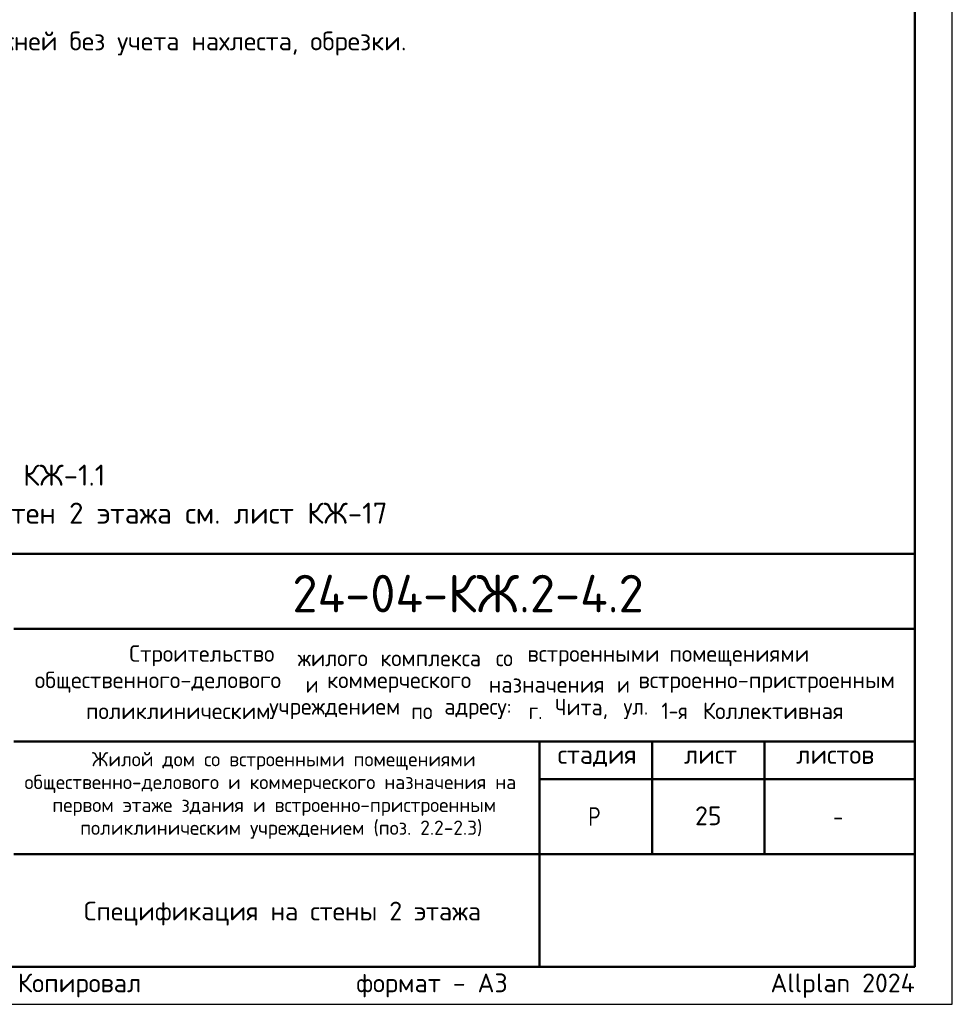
# Model space of a CAD drawing. Header units: millimetres. Extents: x 0 to 50400, y 0 to 35640.
# Tile 3 of 4: x 35493 to 50400, y 0 to 15734. Entities that reach past the tile are written whole.
import ezdxf

# ---------------------------------------------------------------- set-up
doc = ezdxf.new("R2010")
doc.units = ezdxf.units.MM
doc.layers.add('Standard', color=7, linetype='Continuous', lineweight=25)
doc.layers.add('Надписи', color=7, linetype='Continuous', lineweight=25)
doc.styles.add('ISOCPEUR', font='txt')

msp = doc.modelspace()

# ---------------------------------------------------------------- linework, layer by layer
at = {"layer": 'Standard', "color": 7, "linetype": 'Continuous', "lineweight": 50, "transparency": 33554687}
for p, q in [((27600, 7200), (49800, 7200)), ((35400, 6000), (49800, 6000)), ((35400, 4200), (49800, 4200)), ((43800, 2400), (43800, 4200)), ((45600, 2400), (45600, 4200)), ((47400, 2400), (47400, 4200)), ((43800, 3600), (49800, 3600)), ((35400, 2400), (49800, 2400)), ((43800, 600), (43800, 2400)), ((43800, 600), (43800, 2400))]:
    msp.add_line(p, q, dxfattribs=at)
at = {"layer": 'Standard', "color": 7, "linetype": 'Continuous', "lineweight": 25, "transparency": 33554687}
for p, q in [((49800, 600), (49800, 7200)), ((27600, 600), (49800, 600)), ((27600, 600), (49800, 600)), ((27600, 600), (49800, 600))]:
    msp.add_line(p, q, dxfattribs=at)
msp.add_lwpolyline([(0, 0), (50400, 0), (50400, 35640), (0, 35640), (0, 0)], close=True, dxfattribs=at)
at = {"layer": 'Standard', "color": 7, "linetype": 'Continuous', "lineweight": 13, "transparency": 33554687}
msp.add_lwpolyline([(50400, 35640), (0, 35640), (0, 0), (50400, 0), (50400, 35640)], dxfattribs=at)
at = {"layer": 'Standard', "color": 7, "linetype": 'Continuous', "lineweight": 50, "transparency": 33554687}
msp.add_lwpolyline([(2400, 35040), (49800, 35040), (49800, 600), (2400, 600), (2400, 35040)], close=True, dxfattribs=at)
at = {"layer": 'Standard', "color": 7, "linetype": 'Continuous', "lineweight": 25, "transparency": 33554687}
msp.add_lwpolyline([(49800, 7200), (27600, 7200), (27600, 600), (49800, 600), (49800, 7200)], dxfattribs=at)

# ---------------------------------------------------------------- texts
at = {"layer": 'Standard', "color": 7, "linetype": 'Continuous', "lineweight": 25, "transparency": 33554687, "style": 'ISOCPEUR'}
for s, insert, char_height, width, attachment_point in [('\\W1.00;* - в спецификации дана длина стержней без учета нахлеста, обрезки.', (27736, 15162), 300, 14167.2, 7), ('\\W0.98;Строительство ', (37245, 5402), 264, 2820.83, 7), ('\\W0.96;жилого ', (39937, 5402), 264, 1446.12, 7), ('\\W0.97;комплекса ', (41257, 5402), 264, 1975.29, 7), ('\\W0.90;со ', (43105, 5402), 264, 620.97, 7), ('\\W0.98;встроенными ', (43607, 5402), 264, 2398.16, 7), ('\\W0.98;помещениями', (45877, 5402), 264, 2292.21, 7), ('\\W0.99;общественного-делового ', (35733, 4980), 264, 4457.19, 7), ('\\W0.87;и ', (40063, 4980), 264, 457.48, 7), ('\\W0.98;коммерческого ', (40406, 4980), 264, 2714.91, 7), ('\\W0.97;назначения ', (42993, 4980), 264, 2173.24, 7), ('\\W0.87;и ', (45039, 4980), 264, 457.46, 7), ('\\W0.99;встроенно-пристроенным', (45382, 4980), 264, 4298.92, 7), ('\\W0.98;поликлиническим ', (36552, 4557), 264, 3058.06, 7), ('\\W0.98;учреждением ', (39482, 4557), 264, 2397.9, 7), ('\\W0.91;по ', (41752, 4557), 264, 647.69, 7), ('\\W0.96;адресу: ', (42280, 4557), 264, 1472.67, 7), ('\\W0.89;г. ', (43627, 4557), 264, 539.49, 7), ('\\W0.95;Чита, ', (44049, 4557), 264, 1221.07, 7), ('\\W0.92;ул. ', (45145, 4557), 264, 728.23, 7), ('\\W0.86;1-я ', (45752, 4557), 264, 773.52, 7), ('\\W0.98;Коллективная', (46412, 4557), 264, 2450.61, 7), ('\\W0.99;стадия    лист     листов', (44091, 3795), 300, 5247.11, 7), ('\\W0.80;Р', (44580, 2850), 300, 359.84, 7), ('\\W0.78;-', (48495, 2850), 300, 326.39, 7), ('\\A1;{\\fISOCPEUR|i0|b0;\\H300.000000;\\W1.000000;\\C7;Спецификация на стены 2 этажа}\\P', (39693, 1640), 300, 6538.6, 2)]:
    msp.add_mtext(s, dxfattribs=dict(at, insert=insert, char_height=char_height, width=width, attachment_point=attachment_point))
at = {"layer": 'Standard', "color": 7, "linetype": 'Continuous', "lineweight": 13, "transparency": 33554687, "insert": (27600, 8624), "char_height": 336, "width": 13966.68, "attachment_point": 1, "line_spacing_factor": 1.084337}
msp.add_mtext('\\A1;{\\fISOCPEUR|i0|b0;\\H335.999994;\\W1.000000;\\C7;1. Ведомость расхода стали см. лист КЖ-1.1}\\P{\\fISOCPEUR|i0|b0;\\H335.999994;\\W1.000000;\\C7;2. Опалубочный план конструкции стен 2 этажа см. лист КЖ-17}\\P', dxfattribs=at)
at = {"layer": 'Standard', "color": 7, "linetype": 'Continuous', "lineweight": 50, "transparency": 33554687, "insert": (39852, 6262), "char_height": 600, "width": 6110.08, "attachment_point": 7, "style": 'ISOCPEUR'}
msp.add_mtext('\\W0.98;24-04-КЖ.2-4.2', dxfattribs=at)
at = {"layer": 'Standard', "color": 7, "linetype": 'Continuous', "lineweight": 18, "transparency": 33554687, "char_height": 228, "attachment_point": 7, "style": 'ISOCPEUR'}
for s, insert, width in [('\\W0.99;Жилой дом со встроенными помещениями', (36647, 3741), 6015.25), ('\\W0.99;общественно-делового и коммерческого назначения на', (35570, 3376), 8168.16), ('\\W0.99;первом этаже здания и встроенно-пристроенным', (36015, 3011), 7279.77), ('\\W0.99;поликлиническим учреждением (поз. 2.2-2.3)', (36459, 2646), 6390.3)]:
    msp.add_mtext(s, dxfattribs=dict(at, insert=insert, width=width))
at = {"layer": 'Standard', "color": 8, "linetype": 'Continuous', "lineweight": 13, "transparency": 33554687, "insert": (49800, 297), "char_height": 300, "width": 14099.36, "attachment_point": 6, "style": 'ISOCPEUR'}
msp.add_mtext('\\A1;{\\fISOCPEUR|i0|b0;\\H300.000000;\\W1.000000;\\C8;Копировал                  формат - А3                      Allplan 2024}\\P', dxfattribs=at)
at = {"layer": 'Надписи', "color": 7, "linetype": 'Continuous', "lineweight": 13, "transparency": 33554687, "insert": (46500, 3012), "char_height": 300, "width": 551.25, "attachment_point": 5, "style": 'ISOCPEUR'}
msp.add_mtext('\\A1;{\\fISOCPEUR|i0|b0;\\H300.000000;\\W1.000000;\\C7;25}\\P', dxfattribs=at)

doc.saveas('drawing.dxf')
